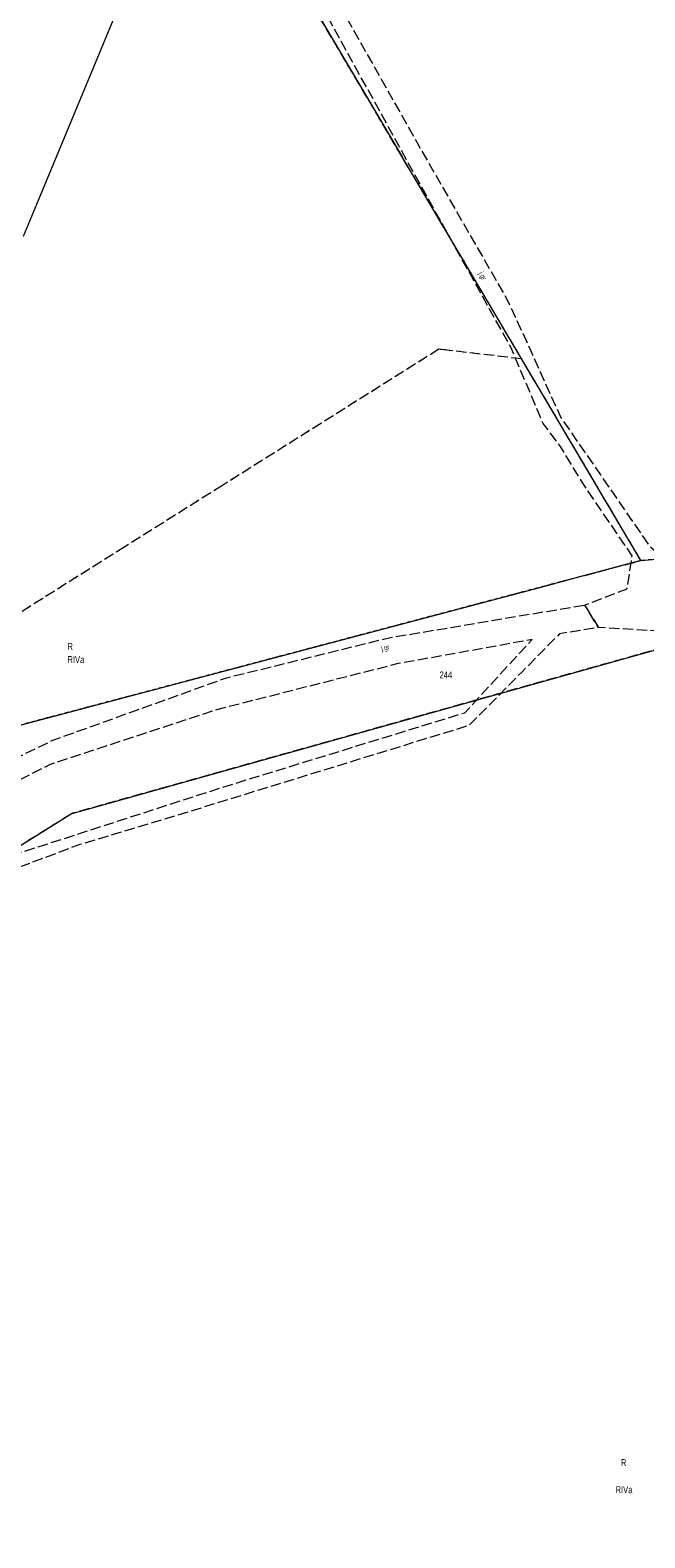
# Model space of a CAD drawing. Header units: metres. Extents: x 5550910 to 5553628, y 5952297 to 5957865.
# Tile 10 of 36: x 5552473 to 5552561, y 5953303 to 5953520. Entities that reach past the tile are written whole.
import ezdxf
from ezdxf.enums import TextEntityAlignment as Align

# ---------------------------------------------------------------- set-up
doc = ezdxf.new("R2010")
doc.units = ezdxf.units.M
for name, pattern in [('1.5_0.5', [2, 1.5, -0.5]), ('219-500', [0]), ('egkk-500', [2, 1.5, -0.5]), ('egug-500', [1, 0.5, -0.5])]:
    doc.linetypes.add(name, pattern=pattern)
doc.styles.get("Standard").update_dxf_attribs({"font": 'Working1250', "width": 0.75})

msp = doc.modelspace()

# ---------------------------------------------------------------- linework, layer by layer
at = {"layer": '217-kontur klasyfikacyjny', "color": 92, "linetype": 'egkk-500', "lineweight": 18, "flags": 128}
for points in [[(5552526.17, 5953501.57), (5552496.89, 5953551.1)], [(5552543.37, 5953472.48), (5552526.17, 5953501.57)], [(5552531.45, 5953473.88), (5552500.27, 5953454.26)], [(5552532.17, 5953473.8), (5552531.45, 5953473.88)], [(5552543.37, 5953472.48), (5552532.17, 5953473.8)], [(5552560.56, 5953443.43), (5552543.37, 5953472.48)], [(5552500.27, 5953454.26), (5552486.22, 5953445.43)], [(5552486.22, 5953445.43), (5552460.47, 5953429.23)], [(5552546.69, 5953439.76), (5552560.56, 5953443.43)], [(5552491.59, 5953425.16), (5552546.69, 5953439.76)], [(5552565.79, 5953431.46), (5552478.61, 5953407.01)], [(5552470.39, 5953419.54), (5552491.59, 5953425.16)], [(5552478.61, 5953407.01), (5552378.06, 5953344.19)]]:
    msp.add_lwpolyline(points, dxfattribs=at)
at = {"layer": '218-kontur użytku gruntowego', "color": 3, "linetype": 'egug-500', "lineweight": 18, "flags": 128}
for points in [[(5552526.17, 5953501.57), (5552496.89, 5953551.1)], [(5552543.37, 5953472.48), (5552526.17, 5953501.57)], [(5552531.45, 5953473.88), (5552500.27, 5953454.26)], [(5552532.17, 5953473.8), (5552531.45, 5953473.88)], [(5552543.37, 5953472.48), (5552532.17, 5953473.8)], [(5552560.56, 5953443.43), (5552543.37, 5953472.48)], [(5552500.27, 5953454.26), (5552486.22, 5953445.43)], [(5552486.22, 5953445.43), (5552460.47, 5953429.23)], [(5552560.56, 5953443.43), (5552546.69, 5953439.76)], [(5552566.09, 5953443.91), (5552560.56, 5953443.43)], [(5552546.69, 5953439.76), (5552491.59, 5953425.16)], [(5552565.79, 5953431.46), (5552478.61, 5953407.01)], [(5552491.59, 5953425.16), (5552470.39, 5953419.54)], [(5552478.61, 5953407.01), (5552378.06, 5953344.19)]]:
    msp.add_lwpolyline(points, dxfattribs=at)
at = {"layer": '219-działka ewidencyjna', "color": 7, "linetype": '219-500', "lineweight": 18, "flags": 128}
for points in [[(5552496.89, 5953551.1), (5552526.18, 5953501.57)], [(5552473.52, 5953494.79), (5552488.09, 5953529.89)], [(5552560.56, 5953443.43), (5552526.18, 5953501.57)], [(5552471.6, 5953490.18), (5552473.52, 5953494.79)], [(5552560.56, 5953443.43), (5552546.69, 5953439.76)], [(5552560.56, 5953443.43), (5552566.09, 5953443.91)], [(5552491.59, 5953425.16), (5552546.69, 5953439.76)], [(5552478.61, 5953407.01), (5552565.79, 5953431.46)], [(5552470.39, 5953419.54), (5552491.59, 5953425.16)], [(5552478.61, 5953407.01), (5552378.06, 5953344.19)]]:
    msp.add_lwpolyline(points, dxfattribs=at)
at = {"layer": 'jezdnia', "color": 7, "linetype": '1.5_0.5', "lineweight": 18, "flags": 128}
for points in [[(5552755.7, 5953219.52), (5552752.75, 5953223.42), (5552734.33, 5953247.79), (5552719.75, 5953263.77), (5552697.39, 5953288.6), (5552681.97, 5953302.31), (5552670.44, 5953312.68), (5552661.43, 5953320.42), (5552631.7, 5953355.81), (5552608.84, 5953383.25), (5552595.49, 5953399.12), (5552583.79, 5953413.95), (5552577.18, 5953422.13), (5552575.48, 5953425.01), (5552572.4, 5953427.59), (5552571.16, 5953428.67), (5552569.11, 5953432.95), (5552562.99, 5953433.28), (5552554.42, 5953433.79), (5552552.45, 5953437.03), (5552558.57, 5953439.38), (5552559.29, 5953444.12), (5552552.26, 5953454.44), (5552548.98, 5953459.85), (5552546.48, 5953463.18), (5552541.84, 5953474.08), (5552537.32, 5953482.27), (5552527.99, 5953499), (5552513.53, 5953525.21), (5552500.89, 5953547.14), (5552491.74, 5953563.07), (5552483.31, 5953578.23), (5552479.14, 5953581.09), (5552476.33, 5953582.98), (5552470.61, 5953594.83), (5552467.22, 5953593.07), (5552463.29, 5953591.48), (5552462.14, 5953608.45), (5552458.41, 5953620.76), (5552452.33, 5953633.87), (5552448.8, 5953640.32), (5552438.86, 5953656.39), (5552425.55, 5953676.94), (5552415.21, 5953694.4), (5552405.18, 5953711.78), (5552393.37, 5953731.38), (5552377.21, 5953757.31), (5552344.7, 5953809.7), (5552335.36, 5953825.26), (5552324.48, 5953839.6), (5552314.19, 5953851.24), (5552285.63, 5953872.12), (5552251.24, 5953899.74), (5552251.1, 5953904.79), (5552288.84, 5953873.67), (5552315.81, 5953854.75), (5552327.22, 5953842.15), (5552327.46, 5953866.44), (5552329.44, 5953876.99), (5552331.39, 5953874.92), (5552330.36, 5953866.52), (5552330.13, 5953850.5), (5552331.81, 5953838.61), (5552334.23, 5953831.88), (5552344.53, 5953814.71), (5552360, 5953790.42), (5552377.63, 5953763.55), (5552394.54, 5953735.16), (5552407.45, 5953714.04), (5552428.02, 5953678.42), (5552443.12, 5953654.86), (5552454.3, 5953638.23), (5552462.74, 5953620.71), (5552465.32, 5953613.28), (5552471.73, 5953645.18), (5552478.88, 5953678.76), (5552482.88, 5953672.09), (5552476.23, 5953640.59), (5552469.52, 5953606.78), (5552473.31, 5953598.56), (5552484.4, 5953581.77), (5552487.63, 5953576.35), (5552504.29, 5953546.76), (5552513.89, 5953529.13), (5552529.96, 5953500.72), (5552541.34, 5953480.91), (5552544.68, 5953473.65), (5552549, 5953464.05), (5552554.71, 5953455.8), (5552561.7, 5953445.65), (5552567.46, 5953440.48), (5552589.76, 5953443.64), (5552635.52, 5953449.86), (5552674.85, 5953453.71), (5552708.31, 5953459.31), (5552713.59, 5953456.72), (5552673.16, 5953450.38), (5552646.11, 5953448.18), (5552638.33, 5953447.28), (5552605.73, 5953442.86), (5552572.66, 5953438.47), (5552571.52, 5953435.01), (5552578.24, 5953427.26), (5552593.55, 5953407.72), (5552610.73, 5953385.51), (5552615.73, 5953379.14), (5552631.57, 5953359.71), (5552646.09, 5953344.11), (5552676.9, 5953312.68), (5552698.77, 5953290.62), (5552719.02, 5953267.58), (5552735.46, 5953248.85), (5552757.21, 5953221.16), (5552775.9, 5953197.01), (5552781.74, 5953189.4), (5552789.56, 5953179.4), (5552803.32, 5953161.77), (5552817.28, 5953142.24), (5552829.43, 5953126.4), (5552850.76, 5953100.21), (5552864.4, 5953084.2), (5552868.97, 5953076.48), (5552879.72, 5953064.78), (5552895.01, 5953042.54), (5552918.08, 5953009.49), (5552934.82, 5952985.35), (5552951.59, 5952952.23), (5552961.59, 5952932.19), (5552970.71, 5952917.18), (5552982.12, 5952899.54), (5552995.75, 5952878.66), (5553005.79, 5952863.33), (5553004.14, 5952858.86), (5552973.24, 5952906.44), (5552960.5, 5952926.63), (5552945.87, 5952956.44), (5552933.12, 5952982.67), (5552923.34, 5952997), (5552899.98, 5953030.65), (5552889.84, 5953045.22), (5552876.4, 5953061.68), (5552867.75, 5953072.53), (5552862.67, 5953080.31), (5552851.89, 5953092.49), (5552840.59, 5953105.13), (5552819.42, 5953135.83), (5552811.52, 5953146.27), (5552798.79, 5953163.67), (5552792.48, 5953172.52), (5552775.56, 5953194.77)], [(5552467.22, 5953593.07), (5552465.75, 5953588.72), (5552460.16, 5953569.31), (5552476.33, 5953582.98), (5552479.14, 5953581.09), (5552477.12, 5953579.4), (5552456.6, 5953562.2), (5552449.75, 5953544.75), (5552442.78, 5953529.39), (5552430.85, 5953502.17), (5552417.35, 5953472.01), (5552410.84, 5953456.72), (5552404.74, 5953441.14), (5552389.69, 5953407.56), (5552383.2, 5953382.08), (5552381.79, 5953379.11), (5552379.86, 5953370.94), (5552377.3, 5953362.18), (5552375.97, 5953357.86), (5552374.4, 5953352.05), (5552380.32, 5953353.73), (5552399.58, 5953368.26), (5552431.33, 5953393.09), (5552454.4, 5953406.26), (5552466.79, 5953413.22), (5552475.85, 5953417.55), (5552500.84, 5953426.54), (5552524.26, 5953432.31), (5552552.45, 5953437.03), (5552554.42, 5953433.79), (5552548.84, 5953432.88), (5552547.69, 5953431.73), (5552543.39, 5953427.37), (5552535.78, 5953419.67), (5552493.58, 5953406.68), (5552479.74, 5953402.53), (5552468.93, 5953398.47), (5552437.29, 5953378.05), (5552418.18, 5953366.4), (5552417.07, 5953367.92), (5552425.83, 5953373.44), (5552447.52, 5953387.1), (5552469.32, 5953400.77), (5552499.97, 5953410.68), (5552535.19, 5953421.52), (5552540, 5953426.74), (5552543.08, 5953430.11), (5552544.87, 5953432.04), (5552525.6, 5953428.59), (5552499.43, 5953421.94), (5552475.46, 5953414.07), (5552453.81, 5953403), (5552448.49, 5953399.5), (5552433.2, 5953389.86), (5552418.17, 5953377.96), (5552401.95, 5953365.38), (5552389.72, 5953355.85), (5552379.95, 5953349.17), (5552386.98, 5953348.09), (5552383.42, 5953344.96), (5552375.28, 5953345.55), (5552372.22, 5953344.3), (5552361.1, 5953335.26), (5552342.86, 5953326.49), (5552329.81, 5953320.56), (5552321.37, 5953318.53), (5552308.43, 5953313.98), (5552297.24, 5953308.45), (5552284.75, 5953302.74), (5552271.3, 5953295.8), (5552272.6, 5953293.93), (5552276.66, 5953289.12), (5552283.31, 5953282.56), (5552281.54, 5953281.1), (5552274.51, 5953287.68), (5552269.79, 5953292.31), (5552267.19, 5953294.08), (5552268.17, 5953292.22), (5552264.29, 5953290.39), (5552260.95, 5953291.55), (5552259.64, 5953290.88), (5552251.37, 5953288.12), (5552247.71, 5953286.76), (5552238.24, 5953282.74), (5552238.93, 5953280.65), (5552235.71, 5953279.06), (5552234.83, 5953280.1), (5552233.39, 5953280.77), (5552231.45, 5953280.1), (5552224.75, 5953277.04), (5552212.02, 5953270.96), (5552203.23, 5953266.37), (5552188.51, 5953257.83), (5552179.38, 5953252.63), (5552166.34, 5953244.32), (5552157.22, 5953238.02), (5552150.56, 5953233.62), (5552150.16, 5953231.4), (5552151.59, 5953229.41), (5552148.82, 5953227.24), (5552147.05, 5953228.16), (5552142.96, 5953228.91), (5552138.65, 5953226.01), (5552132.8, 5953222.27), (5552124.69, 5953216.76), (5552117.97, 5953212.31), (5552113.92, 5953208.58), (5552116.09, 5953206.08), (5552132.37, 5953192.99), (5552130.07, 5953189.54), (5552113.05, 5953203.57), (5552110.6, 5953204.71), (5552109.76, 5953204.35), (5552108.18, 5953203.56), (5552103.62, 5953198.45), (5552099.64, 5953194.18), (5552097.11, 5953190.63), (5552094.39, 5953184.52), (5552095.51, 5953192.94), (5552096.46, 5953193.29), (5552097.12, 5953197.61), (5552096.15, 5953198.09), (5552096.49, 5953201.04), (5552096.9, 5953207.97), (5552097, 5953213.18), (5552100.02, 5953214.11), (5552100.14, 5953217.29), (5552096.78, 5953218.46), (5552096.23, 5953224.74), (5552099, 5953220.07), (5552101.71, 5953218.46), (5552105.9, 5953217.42), (5552111.83, 5953216.84), (5552117.92, 5953218.02), (5552123.2, 5953220.54), (5552130.9, 5953225.14), (5552131.82, 5953226.73), (5552142.97, 5953233.49), (5552145.17, 5953233.96), (5552155.7, 5953241.38), (5552164.67, 5953247.89), (5552177.89, 5953255.64), (5552187.05, 5953261.17), (5552201.96, 5953269.29), (5552210.97, 5953273.93), (5552218.9, 5953277.8), (5552219.91, 5953280.27), (5552219.42, 5953282.67), (5552222.61, 5953283.74), (5552223.49, 5953282.15), (5552225.42, 5953281.23), (5552227.49, 5953281.97), (5552246.99, 5953290.1), (5552257.06, 5953294.21), (5552260.7, 5953296.26), (5552262.25, 5953300.52), (5552262.45, 5953301.21), (5552266.24, 5953302.79), (5552268.79, 5953299.92), (5552267.77, 5953307.53), (5552270.54, 5953308.56), (5552272.98, 5953302.32), (5552282.82, 5953306.56), (5552295.82, 5953312.45), (5552306.9, 5953317.82), (5552308.17, 5953318.78), (5552308.67, 5953322.01), (5552308.08, 5953324.61), (5552310.93, 5953325.6), (5552311.84, 5953322.46), (5552312.43, 5953319.96), (5552320.23, 5953322.69), (5552329.37, 5953324.71), (5552341.29, 5953329.14), (5552346.18, 5953331.84), (5552353.83, 5953336.81), (5552353.4, 5953338.94), (5552352.03, 5953344.71), (5552348.8, 5953353.27), (5552347.26, 5953358.05), (5552343.75, 5953368.21), (5552345.85, 5953369.93), (5552349.53, 5953358.95), (5552351.04, 5953353.96), (5552354.32, 5953345.65), (5552357.76, 5953339.9), (5552362.63, 5953344.13), (5552368.63, 5953350.76), (5552372.24, 5953358.21), (5552375.64, 5953367.21), (5552378.9, 5953380.49), (5552380.42, 5953384.71), (5552386.27, 5953409.18), (5552395.59, 5953430.13), (5552406.02, 5953454.2), (5552416.48, 5953477.4), (5552425.35, 5953495.74), (5552439.86, 5953529.73), (5552451.05, 5953554.8), (5552453.14, 5953560.78), (5552456.81, 5953571.09), (5552459.52, 5953578.26), (5552463.29, 5953591.48)]]:
    msp.add_lwpolyline(points, close=True, dxfattribs=at)

# ---------------------------------------------------------------- texts
at = {"layer": '209-oznaczenie konturu klasyfikacyjnego', "color": 92, "linetype": 'CONTINUOUS', "lineweight": 18, "width": 0.79}
for p in [(5552477.93, 5953429.67), (5552556.9, 5953310.09)]:
    msp.add_text('RIVa', height=1, dxfattribs=at).set_placement(p, align=Align.TOP_LEFT)
at = {"layer": '210-oznaczenie konturu użytku gruntowego', "color": 3, "linetype": 'CONTINUOUS', "lineweight": 18, "width": 0.79}
for p in [(5552477.93, 5953430.57), (5552557.67, 5953312.99)]:
    msp.add_text('R', height=1, dxfattribs=at).set_placement(p)
at = {"layer": '211-numer działki ewidencyjnej', "color": 7, "linetype": 'CONTINUOUS', "lineweight": 18, "width": 0.79}
msp.add_text('244', height=1, dxfattribs=at).set_placement((5552531.54, 5953427.45), align=Align.TOP_LEFT)
at = {"layer": 'jezdnia-Atr17', "color": 7, "width": 0.667}
for rotation, p in [(299.148, (5552537.14, 5953484.78)), (13.8, (5552523.24, 5953430.38))]:
    msp.add_text('j.gr', height=0.75, rotation=rotation, dxfattribs=at).set_placement(p)

doc.saveas('drawing.dxf')
